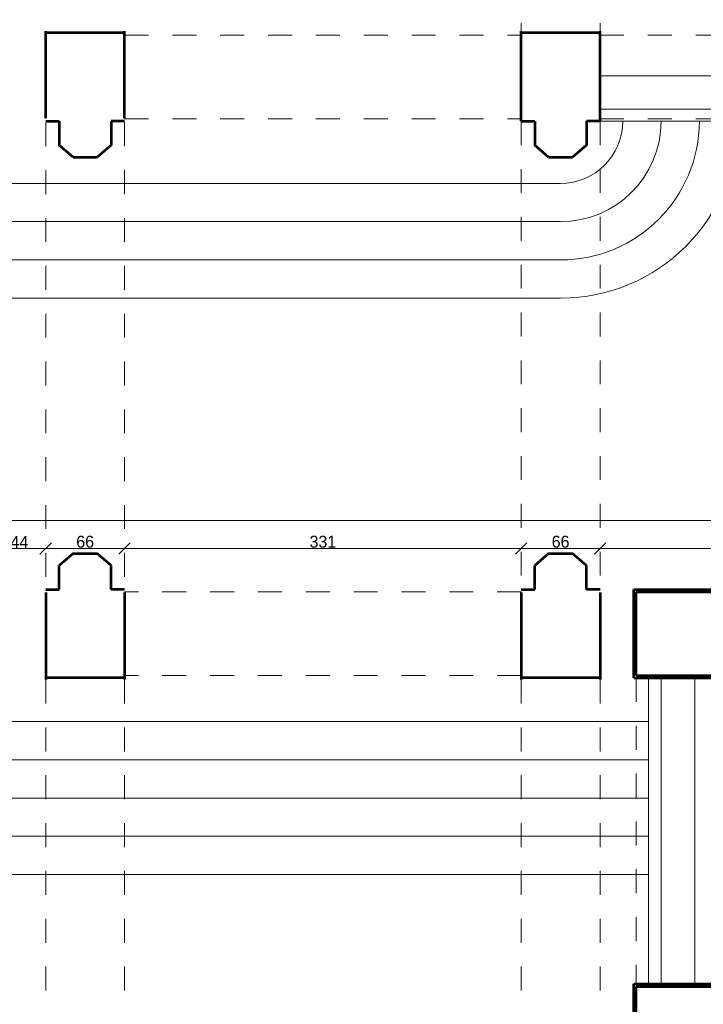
# Model space of a CAD drawing. Header units: inches. Extents: x -21887 to 84279, y -131485 to 67836.
# Tile 109 of 256: x 31338 to 37054, y -17814 to -9581. Entities that reach past the tile are written whole.
import ezdxf

# ---------------------------------------------------------------- set-up
doc = ezdxf.new("R2010")
doc.units = ezdxf.units.IN
doc.header["$MEASUREMENT"] = 0
doc.linetypes.add('Dashed', pattern=[400, 200, -200])
doc.layers.get('0').update_dxf_attribs({"lineweight": 13})
doc.layers.get('Defpoints').update_dxf_attribs({"lineweight": 13})
for name, color, linetype, lineweight in [('AI_MURY', 7, 'Continuous', 53), ('Dimensioning', 7, 'Continuous', 13), ('PODCIAGI', 7, 'Continuous', 13), ('schodzy', 7, 'Continuous', 13)]:
    doc.layers.add(name, color=color, linetype=linetype, lineweight=lineweight)
doc.styles.add('GENERATED_STYLE_7', font='txt')
doc.styles.add('Style-Courier New', font='txt')
doc.dimstyles.new('Dimstyle_4', dxfattribs={"dimtxt": 100, "dimasz": 95, "dimexe": 0, "dimexo": 0, "dimgap": 0.09, "dimtad": 1, "dimdec": 0, "dimlfac": 0.1, "dimzin": 0, "dimdsep": 46, "dimlunit": 5, "dimtxsty": 'GENERATED_STYLE_7', "dimblk": 'ARROWHEAD_6', "dimcen": 0.09, "dimclrd": 161, "dimclre": 161, "dimclrt": 7, "dimadec": 0, "dimazin": 0, "dimtfac": 1, "dimtdec": 0, "dimtmove": 0, "dimatfit": 3, "dimfxl": 0, "dimtolj": 1, "dimtzin": 0, "dimarcsym": 0})
doc.dimstyles.new('Dimstyle_5', dxfattribs={"dimtxt": 100, "dimasz": 95, "dimexe": 0.18, "dimexo": 0, "dimgap": 0.09, "dimtad": 1, "dimtih": 1, "dimtoh": 1, "dimdec": 0, "dimlfac": 0.1, "dimzin": 0, "dimdsep": 46, "dimlunit": 5, "dimtxsty": 'GENERATED_STYLE_7', "dimblk": 'ARROWHEAD_6', "dimcen": 0.09, "dimclrd": 161, "dimclre": 161, "dimclrt": 7, "dimadec": 0, "dimazin": 0, "dimtfac": 1, "dimtdec": 0, "dimtmove": 0, "dimatfit": 3, "dimfxl": 0, "dimtolj": 1, "dimtzin": 0, "dimarcsym": 0})

# ---------------------------------------------------------------- blocks, each defined once
blk = doc.blocks.new('ARROWHEAD_6')
at = {"color": 0, "linetype": 'Continuous'}
for p, q in [((0, 0), (-1, 0)), ((-0.5, -0.5), (0.5, 0.5))]:
    blk.add_line(p, q, dxfattribs=at)
blk = doc.blocks.new('*U184')
at = {"layer": 'Defpoints', "color": 0, "linetype": 'Continuous'}
for p in [(-270, -21459.3), (57580.5, -21459.3), (56990.5, -24609.3)]:
    blk.add_point(p, dxfattribs=at)
at = {"layer": 'Dimensioning', "color": 161, "linetype": 'Continuous', "lineweight": -2}
for p, q in [((-269.9, -21459.3), (-270, -21459.3)), ((-270, -24514.3), (-270, -21554.3)), ((-269.9, -24609.3), (-270, -24609.3))]:
    blk.add_line(p, q, dxfattribs=at)
at = {"layer": 'Dimensioning', "color": 161, "linetype": 'Continuous', "lineweight": -2, "xscale": 95, "yscale": 95, "zscale": 95}
for p, rotation in [((-270, -21459.3), 90), ((-270, -24609.3), 270)]:
    blk.add_blockref('ARROWHEAD_6', p, dxfattribs=dict(at, rotation=rotation))
at = {"layer": 'Dimensioning', "color": 7, "linetype": 'Continuous', "insert": (-326.3, -23034.3), "char_height": 100, "attachment_point": 5, "rotation": 90, "style": 'GENERATED_STYLE_7'}
blk.add_mtext('315', dxfattribs=at)
blk = doc.blocks.new('*U1771')
at = {"layer": 'Defpoints'}
for p in [(122.4, -22997.2), (122.4, -23034.3), (57973, -22997.2), (57383, -26147.2)]:
    blk.add_point(p, dxfattribs=at)
at = {"layer": 'Dimensioning', "color": 161, "linetype": 'Continuous'}
blk.add_blockref('*U184', (392.5, -1537.9), dxfattribs=at)
blk = doc.blocks.new('*D1914')
at = {"layer": 'Defpoints'}
for p in [(122.4, 0), (122.4, -22997.2), (57973, -22997.2), (57383, -26147.2)]:
    blk.add_point(p, dxfattribs=at)
at = {"layer": 'Dimensioning', "color": 161, "linetype": 'Continuous'}
blk.add_blockref('*U1771', (0, 0), dxfattribs=at)
blk = doc.blocks.new('*U1071')
at = {"layer": 'Defpoints', "color": 0, "linetype": 'Continuous'}
for p in [(17669.4, -13768.6), (39791.6, -13768.6), (39791.6, -13768.6)]:
    blk.add_point(p, dxfattribs=at)
at = {"layer": 'Dimensioning', "color": 161, "linetype": 'Continuous', "lineweight": -2}
for p, q in [((17669.4, -13768.6), (17669.4, -13768.4)), ((17764.4, -13768.6), (39696.6, -13768.6)), ((39791.6, -13768.6), (39791.6, -13768.4))]:
    blk.add_line(p, q, dxfattribs=at)
at = {"layer": 'Dimensioning', "color": 161, "linetype": 'Continuous', "lineweight": -2, "xscale": 95, "yscale": 95, "zscale": 95, "rotation": 180}
blk.add_blockref('ARROWHEAD_6', (17669.4, -13768.6), dxfattribs=at)
at = {"layer": 'Dimensioning', "color": 161, "linetype": 'Continuous', "lineweight": -2, "xscale": 95, "yscale": 95, "zscale": 95}
blk.add_blockref('ARROWHEAD_6', (39791.6, -13768.6), dxfattribs=at)
at = {"layer": 'Dimensioning', "color": 7, "linetype": 'Continuous', "insert": (28730.5, -13713.6), "char_height": 100, "attachment_point": 5, "style": 'GENERATED_STYLE_7'}
blk.add_mtext('2212', dxfattribs=at)
blk = doc.blocks.new('*D2004')
at = {"layer": 'Defpoints'}
for p in [(17669.4, -13768.6), (28730.5, -13768.6), (39791.6, -13768.6), (39791.6, -13768.6)]:
    blk.add_point(p, dxfattribs=at)
at = {"layer": 'Dimensioning', "color": 161, "linetype": 'Continuous'}
blk.add_blockref('*U1071', (0, 0), dxfattribs=at)
blk = doc.blocks.new('*U376')
at = {"layer": 'Defpoints', "color": 0, "linetype": 'Continuous'}
for p in [(-3768.9, -23758.2), (61880.5, -23758.2), (62095.5, -27324.3)]:
    blk.add_point(p, dxfattribs=at)
at = {"layer": 'Dimensioning', "color": 161, "linetype": 'Continuous', "lineweight": -2}
for p, q in [((-3768.7, -23758.2), (-3768.9, -23758.2)), ((-3768.9, -27229.3), (-3768.9, -23853.2)), ((-3768.7, -27324.3), (-3768.9, -27324.3))]:
    blk.add_line(p, q, dxfattribs=at)
at = {"layer": 'Dimensioning', "color": 161, "linetype": 'Continuous', "lineweight": -2, "xscale": 95, "yscale": 95, "zscale": 95}
for p, rotation in [((-3768.9, -23758.2), 90), ((-3768.9, -27324.3), 270)]:
    blk.add_blockref('ARROWHEAD_6', p, dxfattribs=dict(at, rotation=rotation))
at = {"layer": 'Dimensioning', "color": 7, "linetype": 'Continuous', "insert": (-3825.2, -25541.2), "char_height": 100, "attachment_point": 5, "rotation": 90, "style": 'GENERATED_STYLE_7'}
blk.add_mtext('357', dxfattribs=at)
blk = doc.blocks.new('*U1772')
at = {"layer": 'Defpoints'}
for p in [(-2777.6, -24404.3), (62871.9, -24404.3), (-2777.6, -25541.2), (63086.9, -27970.5)]:
    blk.add_point(p, dxfattribs=at)
at = {"layer": 'Dimensioning', "color": 161, "linetype": 'Continuous'}
blk.add_blockref('*U376', (991.3, -646.2), dxfattribs=at)
blk = doc.blocks.new('*D2396')
at = {"layer": 'Defpoints'}
for p in [(-2777.6, 0), (-2777.6, -24404.3), (62871.9, -24404.3), (63086.9, -27970.5)]:
    blk.add_point(p, dxfattribs=at)
at = {"layer": 'Dimensioning', "color": 161, "linetype": 'Continuous'}
blk.add_blockref('*U1772', (0, 0), dxfattribs=at)
blk = doc.blocks.new('*U377')
at = {"layer": 'Defpoints', "color": 0, "linetype": 'Continuous'}
for p in [(-3768.9, -21459.3), (61832.4, -21459.3), (61880.5, -23758.2)]:
    blk.add_point(p, dxfattribs=at)
at = {"layer": 'Dimensioning', "color": 161, "linetype": 'Continuous', "lineweight": -2}
for p, q in [((-3768.7, -21459.3), (-3768.9, -21459.3)), ((-3768.9, -23663.2), (-3768.9, -21554.3)), ((-3768.7, -23758.2), (-3768.9, -23758.2))]:
    blk.add_line(p, q, dxfattribs=at)
at = {"layer": 'Dimensioning', "color": 161, "linetype": 'Continuous', "lineweight": -2, "xscale": 95, "yscale": 95, "zscale": 95}
for p, rotation in [((-3768.9, -21459.3), 90), ((-3768.9, -23758.2), 270)]:
    blk.add_blockref('ARROWHEAD_6', p, dxfattribs=dict(at, rotation=rotation))
at = {"layer": 'Dimensioning', "color": 7, "linetype": 'Continuous', "insert": (-3825.2, -22608.7), "char_height": 100, "attachment_point": 5, "rotation": 90, "style": 'GENERATED_STYLE_7'}
blk.add_mtext('230', dxfattribs=at)
blk = doc.blocks.new('*U1773')
at = {"layer": 'Defpoints'}
for p in [(-3488.6, -22004), (62112.7, -22004), (-3488.6, -22608.7), (62160.9, -24302.8)]:
    blk.add_point(p, dxfattribs=at)
at = {"layer": 'Dimensioning', "color": 161, "linetype": 'Continuous'}
blk.add_blockref('*U377', (280.3, -544.7), dxfattribs=at)
blk = doc.blocks.new('*D2397')
at = {"layer": 'Defpoints'}
for p in [(-3488.6, 0), (-3488.6, -22004), (62112.7, -22004), (62160.9, -24302.8)]:
    blk.add_point(p, dxfattribs=at)
at = {"layer": 'Dimensioning', "color": 161, "linetype": 'Continuous'}
blk.add_blockref('*U1773', (0, 0), dxfattribs=at)
blk = doc.blocks.new('*U408')
at = {"layer": 'Defpoints', "color": 0, "linetype": 'Continuous'}
for p in [(4587.2, -12484.3), (53040.5, -12484.3), (53240.5, -14369.3)]:
    blk.add_point(p, dxfattribs=at)
at = {"layer": 'Dimensioning', "color": 161, "linetype": 'Continuous', "lineweight": -2}
for p, q in [((4587.4, -12484.3), (4587.2, -12484.3)), ((4587.2, -14274.3), (4587.2, -12579.3)), ((4587.4, -14369.3), (4587.2, -14369.3))]:
    blk.add_line(p, q, dxfattribs=at)
at = {"layer": 'Dimensioning', "color": 161, "linetype": 'Continuous', "lineweight": -2, "xscale": 95, "yscale": 95, "zscale": 95}
for p, rotation in [((4587.2, -12484.3), 90), ((4587.2, -14369.3), 270)]:
    blk.add_blockref('ARROWHEAD_6', p, dxfattribs=dict(at, rotation=rotation))
at = {"layer": 'Dimensioning', "color": 7, "linetype": 'Continuous', "insert": (4530.9, -13426.8), "char_height": 100, "attachment_point": 5, "rotation": 90, "style": 'GENERATED_STYLE_7'}
blk.add_mtext('189', dxfattribs=at)
blk = doc.blocks.new('*D2506')
at = {"layer": 'Defpoints'}
for p in [(4587.2, -12484.3), (53040.5, -12484.3), (4587.2, -13426.8), (53240.5, -14369.3)]:
    blk.add_point(p, dxfattribs=at)
at = {"layer": 'Dimensioning', "color": 161, "linetype": 'Continuous'}
blk.add_blockref('*U408', (0, 0), dxfattribs=at)
blk = doc.blocks.new('*U409')
at = {"layer": 'Defpoints', "color": 0, "linetype": 'Continuous'}
for p in [(4587.2, -9184.3), (53040.5, -9184.3), (53040.5, -12484.3)]:
    blk.add_point(p, dxfattribs=at)
at = {"layer": 'Dimensioning', "color": 161, "linetype": 'Continuous', "lineweight": -2}
for p, q in [((4587.4, -9184.3), (4587.2, -9184.3)), ((4587.2, -12389.3), (4587.2, -9279.3)), ((4587.4, -12484.3), (4587.2, -12484.3))]:
    blk.add_line(p, q, dxfattribs=at)
at = {"layer": 'Dimensioning', "color": 161, "linetype": 'Continuous', "lineweight": -2, "xscale": 95, "yscale": 95, "zscale": 95}
for p, rotation in [((4587.2, -9184.3), 90), ((4587.2, -12484.3), 270)]:
    blk.add_blockref('ARROWHEAD_6', p, dxfattribs=dict(at, rotation=rotation))
at = {"layer": 'Dimensioning', "color": 7, "linetype": 'Continuous', "insert": (4530.9, -10834.3), "char_height": 100, "attachment_point": 5, "rotation": 90, "style": 'GENERATED_STYLE_7'}
blk.add_mtext('330', dxfattribs=at)
blk = doc.blocks.new('*D2507')
at = {"layer": 'Defpoints'}
for p in [(4587.2, -9184.3), (53040.5, -9184.3), (4587.2, -10834.3), (53040.5, -12484.3)]:
    blk.add_point(p, dxfattribs=at)
at = {"layer": 'Dimensioning', "color": 161, "linetype": 'Continuous'}
blk.add_blockref('*U409', (0, 0), dxfattribs=at)
blk = doc.blocks.new('*U1514')
at = {"layer": 'Defpoints', "color": 0, "linetype": 'Continuous'}
for p in [(31115.5, -13914.8), (31555.5, -13914.8), (31555.5, -14002.6)]:
    blk.add_point(p, dxfattribs=at)
at = {"layer": 'Dimensioning', "color": 161, "linetype": 'Continuous', "lineweight": -2}
for p, q in [((31115.5, -14002.4), (31115.5, -14002.8)), ((31210.5, -14002.6), (31460.5, -14002.6)), ((31555.5, -14002.4), (31555.5, -14002.8))]:
    blk.add_line(p, q, dxfattribs=at)
at = {"layer": 'Dimensioning', "color": 161, "linetype": 'Continuous', "lineweight": -2, "xscale": 95, "yscale": 95, "zscale": 95, "rotation": 180}
blk.add_blockref('ARROWHEAD_6', (31115.5, -14002.6), dxfattribs=at)
at = {"layer": 'Dimensioning', "color": 161, "linetype": 'Continuous', "lineweight": -2, "xscale": 95, "yscale": 95, "zscale": 95}
blk.add_blockref('ARROWHEAD_6', (31555.5, -14002.6), dxfattribs=at)
at = {"layer": 'Dimensioning', "color": 7, "linetype": 'Continuous', "insert": (31335.5, -13948.9), "char_height": 100, "attachment_point": 5, "style": 'GENERATED_STYLE_7'}
blk.add_mtext('44', dxfattribs=at)
blk = doc.blocks.new('*D3149')
at = {"layer": 'Defpoints'}
for p in [(31115.5, -13914.8), (31555.5, -13914.8), (31335.5, -14002.6), (31555.5, -14002.6)]:
    blk.add_point(p, dxfattribs=at)
at = {"layer": 'Dimensioning', "color": 161, "linetype": 'Continuous'}
blk.add_blockref('*U1514', (0, 0), dxfattribs=at)
blk = doc.blocks.new('*U1515')
at = {"layer": 'Defpoints', "color": 0, "linetype": 'Continuous'}
for p in [(31555.5, -13914.8), (32215.5, -13914.8), (32215.5, -14002.6)]:
    blk.add_point(p, dxfattribs=at)
at = {"layer": 'Dimensioning', "color": 161, "linetype": 'Continuous', "lineweight": -2}
for p, q in [((31555.5, -14002.4), (31555.5, -14002.8)), ((31650.5, -14002.6), (32120.5, -14002.6)), ((32215.5, -14002.4), (32215.5, -14002.8))]:
    blk.add_line(p, q, dxfattribs=at)
at = {"layer": 'Dimensioning', "color": 161, "linetype": 'Continuous', "lineweight": -2, "xscale": 95, "yscale": 95, "zscale": 95, "rotation": 180}
blk.add_blockref('ARROWHEAD_6', (31555.5, -14002.6), dxfattribs=at)
at = {"layer": 'Dimensioning', "color": 161, "linetype": 'Continuous', "lineweight": -2, "xscale": 95, "yscale": 95, "zscale": 95}
blk.add_blockref('ARROWHEAD_6', (32215.5, -14002.6), dxfattribs=at)
at = {"layer": 'Dimensioning', "color": 7, "linetype": 'Continuous', "insert": (31885.5, -13946.3), "char_height": 100, "attachment_point": 5, "style": 'GENERATED_STYLE_7'}
blk.add_mtext('66', dxfattribs=at)
blk = doc.blocks.new('*D3150')
at = {"layer": 'Defpoints'}
for p in [(31555.5, -13914.8), (32215.5, -13914.8), (31885.5, -14002.6), (32215.5, -14002.6)]:
    blk.add_point(p, dxfattribs=at)
at = {"layer": 'Dimensioning', "color": 161, "linetype": 'Continuous'}
blk.add_blockref('*U1515', (0, 0), dxfattribs=at)
blk = doc.blocks.new('*U1516')
at = {"layer": 'Defpoints', "color": 0, "linetype": 'Continuous'}
for p in [(32215.5, -13914.8), (35530.5, -13914.8), (35530.5, -14002.6)]:
    blk.add_point(p, dxfattribs=at)
at = {"layer": 'Dimensioning', "color": 161, "linetype": 'Continuous', "lineweight": -2}
for p, q in [((32215.5, -14002.4), (32215.5, -14002.8)), ((32310.5, -14002.6), (35435.5, -14002.6)), ((35530.5, -14002.4), (35530.5, -14002.8))]:
    blk.add_line(p, q, dxfattribs=at)
at = {"layer": 'Dimensioning', "color": 161, "linetype": 'Continuous', "lineweight": -2, "xscale": 95, "yscale": 95, "zscale": 95, "rotation": 180}
blk.add_blockref('ARROWHEAD_6', (32215.5, -14002.6), dxfattribs=at)
at = {"layer": 'Dimensioning', "color": 161, "linetype": 'Continuous', "lineweight": -2, "xscale": 95, "yscale": 95, "zscale": 95}
blk.add_blockref('ARROWHEAD_6', (35530.5, -14002.6), dxfattribs=at)
at = {"layer": 'Dimensioning', "color": 7, "linetype": 'Continuous', "insert": (33873, -13946.3), "char_height": 100, "attachment_point": 5, "style": 'GENERATED_STYLE_7'}
blk.add_mtext('331', dxfattribs=at)
blk = doc.blocks.new('*D3151')
at = {"layer": 'Defpoints'}
for p in [(32215.5, -13914.8), (35530.5, -13914.8), (33873, -14002.6), (35530.5, -14002.6)]:
    blk.add_point(p, dxfattribs=at)
at = {"layer": 'Dimensioning', "color": 161, "linetype": 'Continuous'}
blk.add_blockref('*U1516', (0, 0), dxfattribs=at)
blk = doc.blocks.new('*U1517')
at = {"layer": 'Defpoints', "color": 0, "linetype": 'Continuous'}
for p in [(35530.5, -13914.8), (36190.5, -13914.8), (36190.5, -14002.6)]:
    blk.add_point(p, dxfattribs=at)
at = {"layer": 'Dimensioning', "color": 161, "linetype": 'Continuous', "lineweight": -2}
for p, q in [((35530.5, -14002.4), (35530.5, -14002.8)), ((35625.5, -14002.6), (36095.5, -14002.6)), ((36190.5, -14002.4), (36190.5, -14002.8))]:
    blk.add_line(p, q, dxfattribs=at)
at = {"layer": 'Dimensioning', "color": 161, "linetype": 'Continuous', "lineweight": -2, "xscale": 95, "yscale": 95, "zscale": 95, "rotation": 180}
blk.add_blockref('ARROWHEAD_6', (35530.5, -14002.6), dxfattribs=at)
at = {"layer": 'Dimensioning', "color": 161, "linetype": 'Continuous', "lineweight": -2, "xscale": 95, "yscale": 95, "zscale": 95}
blk.add_blockref('ARROWHEAD_6', (36190.5, -14002.6), dxfattribs=at)
at = {"layer": 'Dimensioning', "color": 7, "linetype": 'Continuous', "insert": (35860.5, -13946.3), "char_height": 100, "attachment_point": 5, "style": 'GENERATED_STYLE_7'}
blk.add_mtext('66', dxfattribs=at)
blk = doc.blocks.new('*D3152')
at = {"layer": 'Defpoints'}
for p in [(35530.5, -13914.8), (36190.5, -13914.8), (35860.5, -14002.6), (36190.5, -14002.6)]:
    blk.add_point(p, dxfattribs=at)
at = {"layer": 'Dimensioning', "color": 161, "linetype": 'Continuous'}
blk.add_blockref('*U1517', (0, 0), dxfattribs=at)
blk = doc.blocks.new('*U1518')
at = {"layer": 'Defpoints', "color": 0, "linetype": 'Continuous'}
for p in [(36190.5, -13914.8), (39791.6, -13914.8), (39791.6, -14002.6)]:
    blk.add_point(p, dxfattribs=at)
at = {"layer": 'Dimensioning', "color": 161, "linetype": 'Continuous', "lineweight": -2}
for p, q in [((36190.5, -14002.4), (36190.5, -14002.8)), ((36285.5, -14002.6), (39696.6, -14002.6)), ((39791.6, -14002.4), (39791.6, -14002.8))]:
    blk.add_line(p, q, dxfattribs=at)
at = {"layer": 'Dimensioning', "color": 161, "linetype": 'Continuous', "lineweight": -2, "xscale": 95, "yscale": 95, "zscale": 95, "rotation": 180}
blk.add_blockref('ARROWHEAD_6', (36190.5, -14002.6), dxfattribs=at)
at = {"layer": 'Dimensioning', "color": 161, "linetype": 'Continuous', "lineweight": -2, "xscale": 95, "yscale": 95, "zscale": 95}
blk.add_blockref('ARROWHEAD_6', (39791.6, -14002.6), dxfattribs=at)
at = {"layer": 'Dimensioning', "color": 7, "linetype": 'Continuous', "insert": (37991.1, -13946.3), "char_height": 100, "attachment_point": 5, "style": 'GENERATED_STYLE_7'}
blk.add_mtext('360', dxfattribs=at)
blk = doc.blocks.new('*D3153')
at = {"layer": 'Defpoints'}
for p in [(36190.5, -13914.8), (39791.6, -13914.8), (37991.1, -14002.6), (39791.6, -14002.6)]:
    blk.add_point(p, dxfattribs=at)
at = {"layer": 'Dimensioning', "color": 161, "linetype": 'Continuous'}
blk.add_blockref('*U1518', (0, 0), dxfattribs=at)

msp = doc.modelspace()

# ---------------------------------------------------------------- linework, layer by layer
at = {"layer": 'AI_MURY', "color": 7, "linetype": 'Continuous'}
for p, q in [((31555.5, -10405.1), (31555.5, -9675.1)), ((32215.5, -9689.3), (31555.5, -9689.3)), ((32215.5, -10405.1), (32215.5, -9675.1)), ((35530.5, -10429.3), (35530.5, -9675.1)), ((36190.5, -9689.3), (35530.5, -9689.3)), ((36190.5, -10429.3), (36190.5, -9675.1)), ((31555.5, -10429.3), (31668.9, -10429.3)), ((31668.9, -10429.3), (31668.9, -10629.3)), ((32102.1, -10429.3), (32102.1, -10629.3)), ((32215.5, -10429.3), (32102.1, -10429.3)), ((35530.5, -10429.3), (35643.9, -10429.3)), ((35643.9, -10429.3), (35643.9, -10629.3)), ((36077.1, -10429.3), (36077.1, -10629.3)), ((36190.5, -10429.3), (36077.1, -10429.3)), ((31785.5, -10729.3), (31668.9, -10629.3)), ((32102.1, -10629.3), (31985.5, -10729.3)), ((35760.5, -10729.3), (35643.9, -10629.3)), ((36077.1, -10629.3), (35960.5, -10729.3)), ((31785.5, -10729.3), (31985.5, -10729.3)), ((35760.5, -10729.3), (35960.5, -10729.3)), ((31785.5, -14045.1), (31668.9, -14145.1)), ((31785.5, -14045.1), (31985.5, -14045.1)), ((32102.1, -14145.1), (31985.5, -14045.1)), ((35760.5, -14045.1), (35643.9, -14145.1)), ((35760.5, -14045.1), (35960.5, -14045.1)), ((36077.1, -14145.1), (35960.5, -14045.1)), ((31668.9, -14345.1), (31668.9, -14145.1)), ((32102.1, -14345.1), (32102.1, -14145.1)), ((35643.9, -14345.1), (35643.9, -14145.1)), ((36077.1, -14345.1), (36077.1, -14145.1)), ((31555.5, -14345.1), (31668.9, -14345.1)), ((31555.5, -14369.3), (31555.5, -15099.3)), ((32215.5, -14345.1), (32102.1, -14345.1)), ((32215.5, -14369.3), (32215.5, -15099.3)), ((35530.5, -14345.1), (35643.9, -14345.1)), ((35530.5, -14369.3), (35530.5, -15099.3)), ((36190.5, -14345.1), (36077.1, -14345.1)), ((36190.5, -14369.3), (36190.5, -15099.3)), ((36471.6, -15085.1), (36471.6, -14345.1)), ((36471.6, -14345.1), (37211.6, -14345.1)), ((36491.6, -15065.1), (36491.6, -14365.1)), ((36491.6, -14365.1), (37191.6, -14365.1)), ((36491.6, -15065.1), (37191.6, -15065.1)), ((32215.5, -15085.1), (31555.5, -15085.1)), ((36190.5, -15085.1), (35530.5, -15085.1)), ((36471.6, -15085.1), (37211.6, -15085.1)), ((36471.6, -18384.3), (36471.6, -17644.3)), ((36471.6, -17644.3), (37211.6, -17644.3)), ((36491.6, -18364.3), (36491.6, -17664.3)), ((36491.6, -17664.3), (37191.6, -17664.3))]:
    msp.add_line(p, q, dxfattribs=at)
at = {"layer": 'PODCIAGI', "color": 49, "linetype": 'Dashed'}
for p, q in [((35530.5, -7209.3), (35530.5, -9709.3)), ((36190.5, -7209.3), (36190.5, -9709.3)), ((32215.5, -9709.3), (35530.5, -9709.3)), ((36190.5, -9709.3), (39671.6, -9709.3)), ((31555.5, -10439.3), (31555.5, -14369.3)), ((32215.5, -10409.3), (35530.5, -10409.3)), ((32215.5, -10439.3), (32215.5, -14369.3)), ((35530.5, -10429.3), (35530.5, -14369.3)), ((36190.5, -10409.3), (39671.6, -10409.3)), ((36190.5, -10429.3), (36190.5, -14369.3)), ((35530.5, -14365.1), (32215.5, -14365.1)), ((35530.5, -15065.1), (32215.5, -15065.1)), ((31555.5, -15099.3), (31555.5, -23809.3)), ((32215.5, -15099.3), (32215.5, -23809.3)), ((35530.5, -15099.3), (35530.5, -23809.3)), ((36190.5, -15099.3), (36190.5, -23809.3)), ((36491.6, -15085.1), (36491.6, -17644.3))]:
    msp.add_line(p, q, dxfattribs=at)
at = {"layer": 'PODCIAGI', "color": 251, "linetype": 'Continuous'}
for p, q in [((39671.6, -10049.3), (36190.5, -10049.3)), ((39671.6, -10329.3), (36190.5, -10329.3)), ((39671.6, -10429.3), (36190.5, -10429.3)), ((36596.6, -17649.3), (36596.6, -15085.1)), ((36701.6, -17649.3), (36701.6, -15085.1)), ((36981.6, -17649.3), (36981.6, -15085.1))]:
    msp.add_line(p, q, dxfattribs=at)
at = {"layer": 'schodzy', "color": 9, "linetype": 'Continuous'}
for p, q in [((21600.5, -10949.3), (35860.5, -10949.3)), ((21600.5, -11269.3), (35860.5, -11269.3)), ((21600.5, -11589.3), (35860.5, -11589.3)), ((21600.5, -11909.3), (35860.5, -11909.3)), ((20864.4, -15449.3), (36596.6, -15449.3)), ((20864.4, -15769.3), (36596.6, -15769.3)), ((20864.4, -16089.3), (36596.6, -16089.3)), ((20864.4, -16409.3), (36596.6, -16409.3)), ((20864.4, -16729.3), (36596.6, -16729.3))]:
    msp.add_line(p, q, dxfattribs=at)
for radius in [520, 840, 1160, 1480]:
    msp.add_arc((35860.5, -10429.3), radius, 270, 0, dxfattribs=at)

# ---------------------------------------------------------------- dimensions: what is measured, and where the dimension line sits
at = {"layer": 'Dimensioning', "color": 161, "linetype": 'Continuous'}
for base, p1, p2, picture, middle in [((-3488.6, -22004), (62160.9, -24302.8), (62112.7, -22004), '*D2397', (-3488.6, 0)), ((-2777.6, -24404.3), (63086.9, -27970.5), (62871.9, -24404.3), '*D2396', (-2777.6, 0)), ((122.4, -22997.2), (57383, -26147.2), (57973, -22997.2), '*D1914', (122.4, 0)), ((4587.2, -9184.3), (53040.5, -12484.3), (53040.5, -9184.3), '*D2507', (4587.2, -10834.3)), ((4587.2322323, -12484.2868952), (53240.5180538, -14369.2868952), (53040.5180538, -12484.2868952), '*D2506', (4587.2322323, -13426.7868952))]:
    dim = msp.add_linear_dim(base=base, p1=p1, p2=p2, angle=90, dimstyle='Dimstyle_4', override={"dimtxsty": 'Style-Courier New', "dimclrd": 0, "dimclre": 161, "dimlwe": 0}, dxfattribs=at)
    dim.commit()
    dim.dimension.update_dxf_attribs({"geometry": picture, "text_midpoint": middle, "dimtype": 128})
for base, p1, p2, picture, middle in [((39791.6, -13768.6), (17669.4, -13768.6), (39791.6, -13768.6), '*D2004', (28730.5, -13768.6)), ((31555.5, -14002.6), (31115.5, -13914.8), (31555.5, -13914.8), '*D3149', (31335.5, -14002.6)), ((32215.5, -14002.6), (31555.5, -13914.8), (32215.5, -13914.8), '*D3150', (31885.5, -14002.6)), ((35530.5180538, -14002.5727167), (32215.5180538, -13914.7504708), (35530.5180538, -13914.7504708), '*D3151', (33873.0180538, -14002.5727167)), ((36190.5, -14002.6), (35530.5, -13914.8), (36190.5, -13914.8), '*D3152', (35860.5, -14002.6)), ((39791.6, -14002.6), (36190.5, -13914.8), (39791.6, -13914.8), '*D3153', (37991.1, -14002.6))]:
    dim = msp.add_linear_dim(base=base, p1=p1, p2=p2, dimstyle='Dimstyle_5', override={"dimtxsty": 'Style-Courier New', "dimclrd": 0, "dimclre": 161, "dimlwe": 0}, dxfattribs=at)
    dim.commit()
    dim.dimension.update_dxf_attribs({"geometry": picture, "text_midpoint": middle, "dimtype": 128})

doc.saveas('drawing.dxf')
